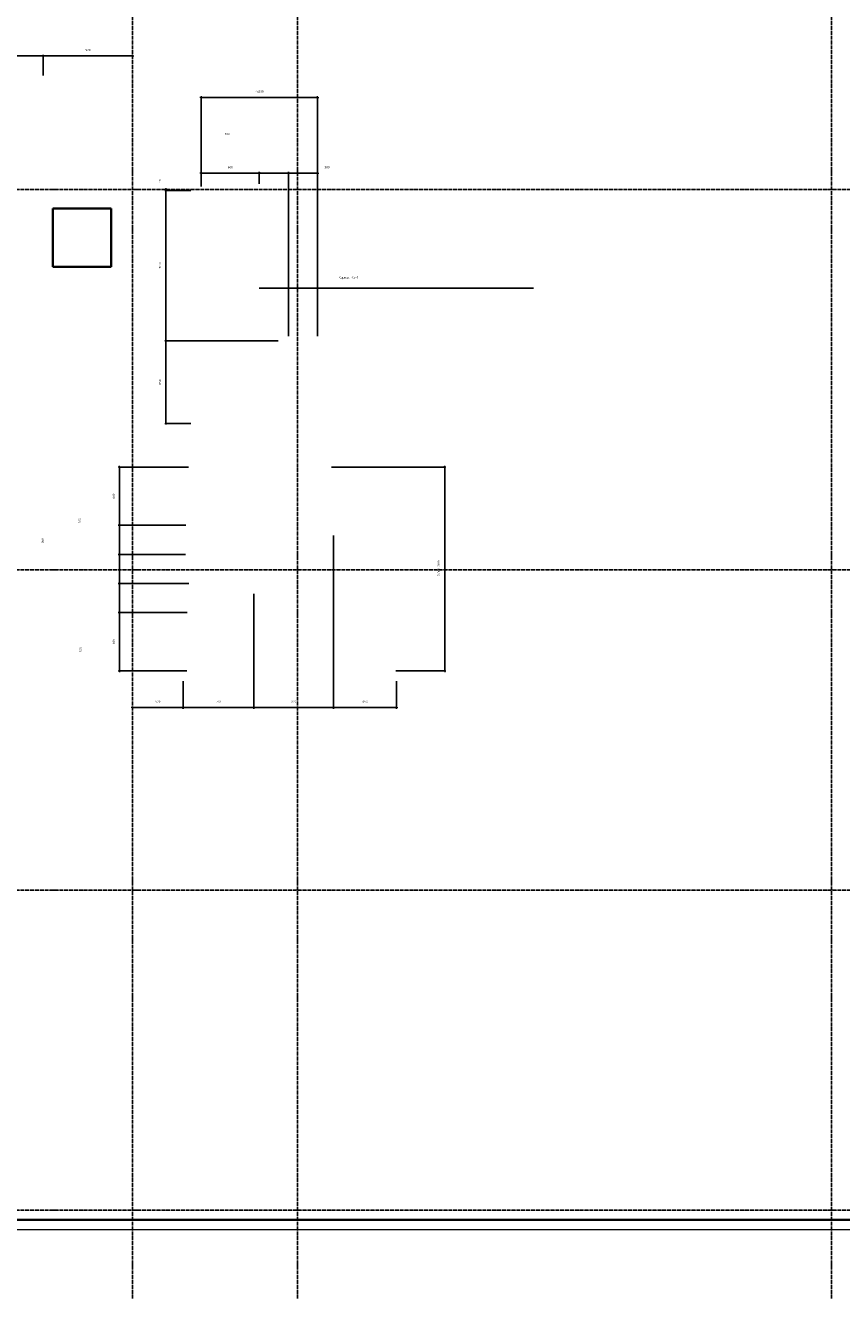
# Model space of a CAD drawing. Header units: millimetres. Extents: x -3170 to 89801, y -74170 to 82422.
# Tile 89 of 105: x 65597 to 74005, y 45830 to 58952. Entities that reach past the tile are written whole.
import ezdxf

# ---------------------------------------------------------------- set-up
doc = ezdxf.new("R2010")
doc.units = ezdxf.units.MM
doc.header["$PDMODE"] = 65
for name, pattern in [('______11', [50, 40, -5, 0, -5]), ('______3', [50, 40, -10]), ('______5', [110, 80, -10, 10, -10])]:
    doc.linetypes.add(name, pattern=pattern)
for name, color, linetype, lineweight in [('Standard', 7, 'Continuous', 25), ('Балка_ общее', 7, '______3', 13), ('Размерная линия_ общее', 7, 'Continuous', 13)]:
    doc.layers.add(name, color=color, linetype=linetype, lineweight=lineweight)
doc.layers.add('Осевая линия_ общее', color=7, linetype='______5', lineweight=13, true_color=0xa0a0a0)
doc.styles.add('ISOCPEUR', font='ISOCPEUR')
doc.dimstyles.new('DIMSTYLE_3', dxfattribs={"dimtxt": 22, "dimasz": 25, "dimexe": 0, "dimexo": 0, "dimgap": 11, "dimtad": 2, "dimdec": 0, "dimrnd": 5, "dimzin": 12, "dimdsep": 46, "dimtxsty": 'ISOCPEUR', "dimblk1": 'ALL_ML_STRICH', "dimblk2": 'ALL_ML_STRICH', "dimsah": 1, "dimcen": 0, "dimclrd": 7, "dimclre": 256, "dimclrt": 7, "dimadec": 0, "dimazin": 0, "dimtfac": 1, "dimtdec": 0, "dimtix": 1, "dimtmove": 2, "dimatfit": 3, "dimfxl": 0, "dimtzin": 0, "dimlwd": 0, "dimlwe": -3, "dimarcsym": 0})
doc.dimstyles.new('DIMSTYLE_8', dxfattribs={"dimtxt": 22, "dimasz": 25, "dimexe": 0, "dimexo": 0, "dimgap": 11, "dimtad": 2, "dimdec": 0, "dimrnd": 5, "dimzin": 12, "dimdsep": 46, "dimtxsty": 'ISOCPEUR', "dimblk1": 'ALL_ML_STRICH', "dimblk2": 'ALL_ML_STRICH', "dimsah": 1, "dimcen": 0, "dimclrd": 7, "dimclre": 256, "dimclrt": 7, "dimadec": 0, "dimazin": 0, "dimtfac": 1, "dimtdec": 0, "dimtix": 1, "dimtmove": 2, "dimatfit": 3, "dimfxl": 0, "dimtvp": 1.2, "dimtzin": 0, "dimlwd": 0, "dimlwe": -3, "dimarcsym": 0})

# ---------------------------------------------------------------- blocks, each defined once
blk = doc.blocks.new('СЛОЖНЫЙ_ОБЪЕКТ_5')
at = {"layer": 'Осевая линия_ общее', "color": 253, "linetype": '______11', "lineweight": -3, "true_color": 0xa0a0a0, "transparency": 33554687}
for p, q in [((66700, 45830), (66700, 69510)), ((68400, 45830), (68400, 69510)), ((73900, 45830), (73900, 69510)), ((57980, 57260), (76830, 57260)), ((57980, 53340), (76830, 53340)), ((57980, 50040), (74900, 50040)), ((57980, 46740), (74900, 46740))]:
    blk.add_line(p, q, dxfattribs=at)
blk = doc.blocks.new('ALL_ML_STRICH')
at = {"color": 0, "linetype": 'ByBlock', "lineweight": -2}
for p, q in [((-1, 0), (0.5, 0)), ((-0.3, -0.3), (0.3, 0.3)), ((0, -0.5), (0, 0.5))]:
    blk.add_line(p, q, dxfattribs=at)
blk = doc.blocks.new('*D131')
at = {"layer": 'DEFPOINTS', "color": 7, "linetype": 'Continuous', "lineweight": 13, "transparency": 33554687}
for p in [(67220, 52294), (66700, 51951), (66700, 51921)]:
    blk.add_point(p, dxfattribs=at)
at = {"layer": 'Размерная линия_ общее', "color": 253, "linetype": 'Continuous', "lineweight": -2, "true_color": 0xa0a0a0, "transparency": 33554687}
for p, q in [((67220, 52194), (67220, 51921)), ((66700, 51921), (66700, 51921))]:
    blk.add_line(p, q, dxfattribs=at)
at = {"layer": 'Размерная линия_ общее', "color": 7, "linetype": 'Continuous', "lineweight": -2, "transparency": 33554687}
blk.add_line((66700, 51921), (67220, 51921), dxfattribs=at)
at = {"layer": 'Размерная линия_ общее', "color": 7, "linetype": 'Continuous', "lineweight": 13, "transparency": 33554687, "xscale": 25, "yscale": 25, "zscale": 25, "rotation": 180}
blk.add_blockref('ALL_ML_STRICH', (66700, 51921), dxfattribs=at)
at = {"layer": 'Размерная линия_ общее', "color": 7, "linetype": 'Continuous', "lineweight": 13, "transparency": 33554687, "xscale": 25, "yscale": 25, "zscale": 25}
blk.add_blockref('ALL_ML_STRICH', (67220, 51921), dxfattribs=at)
at = {"layer": 'Размерная линия_ общее', "color": 7, "linetype": 'Continuous', "lineweight": 13, "transparency": 33554687, "insert": (66961, 51982), "char_height": 22, "width": 66, "attachment_point": 5, "style": 'ISOCPEUR'}
blk.add_mtext('\\A1;{520}', dxfattribs=at)
blk = doc.blocks.new('*D132')
at = {"layer": 'DEFPOINTS', "color": 7, "linetype": 'Continuous', "lineweight": 13, "transparency": 33554687}
for p in [(67950, 53194), (67220, 52294), (67220, 51921)]:
    blk.add_point(p, dxfattribs=at)
at = {"layer": 'Размерная линия_ общее', "color": 253, "linetype": 'Continuous', "lineweight": -2, "true_color": 0xa0a0a0, "transparency": 33554687}
for p, q in [((67950, 53094), (67950, 51921)), ((67220, 52194), (67220, 51921))]:
    blk.add_line(p, q, dxfattribs=at)
at = {"layer": 'Размерная линия_ общее', "color": 7, "linetype": 'Continuous', "lineweight": -2, "transparency": 33554687}
blk.add_line((67220, 51921), (67950, 51921), dxfattribs=at)
at = {"layer": 'Размерная линия_ общее', "color": 7, "linetype": 'Continuous', "lineweight": 13, "transparency": 33554687, "xscale": 25, "yscale": 25, "zscale": 25, "rotation": 180}
blk.add_blockref('ALL_ML_STRICH', (67220, 51921), dxfattribs=at)
at = {"layer": 'Размерная линия_ общее', "color": 7, "linetype": 'Continuous', "lineweight": 13, "transparency": 33554687, "xscale": 25, "yscale": 25, "zscale": 25}
blk.add_blockref('ALL_ML_STRICH', (67950, 51921), dxfattribs=at)
at = {"layer": 'Размерная линия_ общее', "color": 7, "linetype": 'Continuous', "lineweight": 13, "transparency": 33554687, "insert": (67586, 51982), "char_height": 22, "width": 66, "attachment_point": 5, "style": 'ISOCPEUR'}
blk.add_mtext('\\A1;{730}', dxfattribs=at)
blk = doc.blocks.new('*D133')
at = {"layer": 'DEFPOINTS', "color": 7, "linetype": 'Continuous', "lineweight": 13, "transparency": 33554687}
for p in [(68770, 53794), (67950, 53194), (67950, 51921)]:
    blk.add_point(p, dxfattribs=at)
at = {"layer": 'Размерная линия_ общее', "color": 253, "linetype": 'Continuous', "lineweight": -2, "true_color": 0xa0a0a0, "transparency": 33554687}
for p, q in [((68770, 53694), (68770, 51921)), ((67950, 53094), (67950, 51921))]:
    blk.add_line(p, q, dxfattribs=at)
at = {"layer": 'Размерная линия_ общее', "color": 7, "linetype": 'Continuous', "lineweight": -2, "transparency": 33554687}
blk.add_line((67950, 51921), (68770, 51921), dxfattribs=at)
at = {"layer": 'Размерная линия_ общее', "color": 7, "linetype": 'Continuous', "lineweight": 13, "transparency": 33554687, "xscale": 25, "yscale": 25, "zscale": 25, "rotation": 180}
blk.add_blockref('ALL_ML_STRICH', (67950, 51921), dxfattribs=at)
at = {"layer": 'Размерная линия_ общее', "color": 7, "linetype": 'Continuous', "lineweight": 13, "transparency": 33554687, "xscale": 25, "yscale": 25, "zscale": 25}
blk.add_blockref('ALL_ML_STRICH', (68770, 51921), dxfattribs=at)
at = {"layer": 'Размерная линия_ общее', "color": 7, "linetype": 'Continuous', "lineweight": 13, "transparency": 33554687, "insert": (68361, 51982), "char_height": 22, "width": 66, "attachment_point": 5, "style": 'ISOCPEUR'}
blk.add_mtext('\\A1;{820}', dxfattribs=at)
blk = doc.blocks.new('*D134')
at = {"layer": 'DEFPOINTS', "color": 7, "linetype": 'Continuous', "lineweight": 13, "transparency": 33554687}
for p in [(68770, 53794), (69420, 52294), (68770, 51921)]:
    blk.add_point(p, dxfattribs=at)
at = {"layer": 'Размерная линия_ общее', "color": 253, "linetype": 'Continuous', "lineweight": -2, "true_color": 0xa0a0a0, "transparency": 33554687}
for p, q in [((68770, 53694), (68770, 51921)), ((69420, 52194), (69420, 51921))]:
    blk.add_line(p, q, dxfattribs=at)
at = {"layer": 'Размерная линия_ общее', "color": 7, "linetype": 'Continuous', "lineweight": -2, "transparency": 33554687}
blk.add_line((68770, 51921), (69420, 51921), dxfattribs=at)
at = {"layer": 'Размерная линия_ общее', "color": 7, "linetype": 'Continuous', "lineweight": 13, "transparency": 33554687, "xscale": 25, "yscale": 25, "zscale": 25, "rotation": 180}
blk.add_blockref('ALL_ML_STRICH', (68770, 51921), dxfattribs=at)
at = {"layer": 'Размерная линия_ общее', "color": 7, "linetype": 'Continuous', "lineweight": 13, "transparency": 33554687, "xscale": 25, "yscale": 25, "zscale": 25}
blk.add_blockref('ALL_ML_STRICH', (69420, 51921), dxfattribs=at)
at = {"layer": 'Размерная линия_ общее', "color": 7, "linetype": 'Continuous', "lineweight": 13, "transparency": 33554687, "insert": (69096, 51982), "char_height": 22, "width": 66, "attachment_point": 5, "style": 'ISOCPEUR'}
blk.add_mtext('\\A1;{650}', dxfattribs=at)
blk = doc.blocks.new('*D135')
at = {"layer": 'DEFPOINTS', "color": 7, "linetype": 'Continuous', "lineweight": 13, "transparency": 33554687}
for p in [(67364, 52900), (66566, 52300), (67360, 52300)]:
    blk.add_point(p, dxfattribs=at)
at = {"layer": 'Размерная линия_ общее', "color": 253, "linetype": 'Continuous', "lineweight": -2, "true_color": 0xa0a0a0, "transparency": 33554687}
for p, q in [((67264, 52900), (66566, 52900)), ((67260, 52300), (66566, 52300))]:
    blk.add_line(p, q, dxfattribs=at)
at = {"layer": 'Размерная линия_ общее', "color": 7, "linetype": 'Continuous', "lineweight": -2, "transparency": 33554687}
blk.add_line((66566, 52300), (66566, 52900), dxfattribs=at)
at = {"layer": 'Размерная линия_ общее', "color": 7, "linetype": 'Continuous', "lineweight": 13, "transparency": 33554687, "xscale": 25, "yscale": 25, "zscale": 25}
for p, rotation in [((66566, 52900), 90), ((66566, 52300), 270)]:
    blk.add_blockref('ALL_ML_STRICH', p, dxfattribs=dict(at, rotation=rotation))
at = {"layer": 'Размерная линия_ общее', "color": 7, "linetype": 'Continuous', "lineweight": 13, "transparency": 33554687, "insert": (66505, 52601), "char_height": 22, "width": 66, "attachment_point": 5, "rotation": 90, "style": 'ISOCPEUR'}
blk.add_mtext('\\A1;{600}', dxfattribs=at)
blk = doc.blocks.new('*D136')
at = {"layer": 'DEFPOINTS', "color": 7, "linetype": 'Continuous', "lineweight": 13, "transparency": 33554687}
for p in [(67381, 53200), (66566, 52900), (67364, 52900)]:
    blk.add_point(p, dxfattribs=at)
at = {"layer": 'Размерная линия_ общее', "color": 253, "linetype": 'Continuous', "lineweight": -2, "true_color": 0xa0a0a0, "transparency": 33554687}
for p, q in [((67281, 53200), (66566, 53200)), ((67264, 52900), (66566, 52900))]:
    blk.add_line(p, q, dxfattribs=at)
at = {"layer": 'Размерная линия_ общее', "color": 7, "linetype": 'Continuous', "lineweight": -2, "transparency": 33554687}
blk.add_line((66566, 52900), (66566, 53200), dxfattribs=at)
at = {"layer": 'Размерная линия_ общее', "color": 7, "linetype": 'Continuous', "lineweight": 13, "transparency": 33554687, "xscale": 25, "yscale": 25, "zscale": 25}
for p, rotation in [((66566, 53200), 90), ((66566, 52900), 270)]:
    blk.add_blockref('ALL_ML_STRICH', p, dxfattribs=dict(at, rotation=rotation))
at = {"layer": 'Размерная линия_ общее', "color": 7, "linetype": 'Continuous', "lineweight": 13, "transparency": 33554687, "insert": (66166, 52516), "char_height": 22, "width": 66, "attachment_point": 5, "rotation": 90, "style": 'ISOCPEUR'}
blk.add_mtext('\\A1;{300}', dxfattribs=at)
blk = doc.blocks.new('*D137')
at = {"layer": 'DEFPOINTS', "color": 7, "linetype": 'Continuous', "lineweight": 13, "transparency": 33554687}
for p in [(67346, 53500), (66566, 53200), (67381, 53200)]:
    blk.add_point(p, dxfattribs=at)
at = {"layer": 'Размерная линия_ общее', "color": 253, "linetype": 'Continuous', "lineweight": -2, "true_color": 0xa0a0a0, "transparency": 33554687}
for p, q in [((67246, 53500), (66566, 53500)), ((67281, 53200), (66566, 53200))]:
    blk.add_line(p, q, dxfattribs=at)
at = {"layer": 'Размерная линия_ общее', "color": 7, "linetype": 'Continuous', "lineweight": -2, "transparency": 33554687}
blk.add_line((66566, 53200), (66566, 53500), dxfattribs=at)
at = {"layer": 'Размерная линия_ общее', "color": 7, "linetype": 'Continuous', "lineweight": 13, "transparency": 33554687, "xscale": 25, "yscale": 25, "zscale": 25}
for p, rotation in [((66566, 53500), 90), ((66566, 53200), 270)]:
    blk.add_blockref('ALL_ML_STRICH', p, dxfattribs=dict(at, rotation=rotation))
at = {"layer": 'Размерная линия_ общее', "color": 7, "linetype": 'Continuous', "lineweight": 13, "transparency": 33554687, "insert": (65773, 53641), "char_height": 22, "width": 66, "attachment_point": 5, "rotation": 90, "style": 'ISOCPEUR'}
blk.add_mtext('\\A1;{300}', dxfattribs=at)
blk = doc.blocks.new('*D138')
at = {"layer": 'DEFPOINTS', "color": 7, "linetype": 'Continuous', "lineweight": 13, "transparency": 33554687}
for p in [(67349, 53800), (66566, 53500), (67346, 53500)]:
    blk.add_point(p, dxfattribs=at)
at = {"layer": 'Размерная линия_ общее', "color": 253, "linetype": 'Continuous', "lineweight": -2, "true_color": 0xa0a0a0, "transparency": 33554687}
for p, q in [((67249, 53800), (66566, 53800)), ((67246, 53500), (66566, 53500))]:
    blk.add_line(p, q, dxfattribs=at)
at = {"layer": 'Размерная линия_ общее', "color": 7, "linetype": 'Continuous', "lineweight": -2, "transparency": 33554687}
blk.add_line((66566, 53500), (66566, 53800), dxfattribs=at)
at = {"layer": 'Размерная линия_ общее', "color": 7, "linetype": 'Continuous', "lineweight": 13, "transparency": 33554687, "xscale": 25, "yscale": 25, "zscale": 25}
for p, rotation in [((66566, 53800), 90), ((66566, 53500), 270)]:
    blk.add_blockref('ALL_ML_STRICH', p, dxfattribs=dict(at, rotation=rotation))
at = {"layer": 'Размерная линия_ общее', "color": 7, "linetype": 'Continuous', "lineweight": 13, "transparency": 33554687, "insert": (66156, 53846), "char_height": 22, "width": 66, "attachment_point": 5, "rotation": 90, "style": 'ISOCPEUR'}
blk.add_mtext('\\A1;{300}', dxfattribs=at)
blk = doc.blocks.new('*D139')
at = {"layer": 'DEFPOINTS', "color": 7, "linetype": 'Continuous', "lineweight": 13, "transparency": 33554687}
for p in [(67378, 54400), (66566, 53800), (67349, 53800)]:
    blk.add_point(p, dxfattribs=at)
at = {"layer": 'Размерная линия_ общее', "color": 253, "linetype": 'Continuous', "lineweight": -2, "true_color": 0xa0a0a0, "transparency": 33554687}
for p, q in [((67278, 54400), (66566, 54400)), ((67249, 53800), (66566, 53800))]:
    blk.add_line(p, q, dxfattribs=at)
at = {"layer": 'Размерная линия_ общее', "color": 7, "linetype": 'Continuous', "lineweight": -2, "transparency": 33554687}
blk.add_line((66566, 53800), (66566, 54400), dxfattribs=at)
at = {"layer": 'Размерная линия_ общее', "color": 7, "linetype": 'Continuous', "lineweight": 13, "transparency": 33554687, "xscale": 25, "yscale": 25, "zscale": 25}
for p, rotation in [((66566, 54400), 90), ((66566, 53800), 270)]:
    blk.add_blockref('ALL_ML_STRICH', p, dxfattribs=dict(at, rotation=rotation))
at = {"layer": 'Размерная линия_ общее', "color": 7, "linetype": 'Continuous', "lineweight": 13, "transparency": 33554687, "insert": (66505, 54101), "char_height": 22, "width": 66, "attachment_point": 5, "rotation": 90, "style": 'ISOCPEUR'}
blk.add_mtext('\\A1;{600}', dxfattribs=at)
blk = doc.blocks.new('*D140')
at = {"layer": 'DEFPOINTS', "color": 7, "linetype": 'Continuous', "lineweight": 13, "transparency": 33554687}
for p in [(68651, 54400), (69313, 52300), (69916, 52300)]:
    blk.add_point(p, dxfattribs=at)
at = {"layer": 'Размерная линия_ общее', "color": 253, "linetype": 'Continuous', "lineweight": -2, "true_color": 0xa0a0a0, "transparency": 33554687}
for p, q in [((68751, 54400), (69916, 54400)), ((69413, 52300), (69916, 52300))]:
    blk.add_line(p, q, dxfattribs=at)
at = {"layer": 'Размерная линия_ общее', "color": 7, "linetype": 'Continuous', "lineweight": -2, "transparency": 33554687}
blk.add_line((69916, 52300), (69916, 54400), dxfattribs=at)
at = {"layer": 'Размерная линия_ общее', "color": 7, "linetype": 'Continuous', "lineweight": 13, "transparency": 33554687, "xscale": 25, "yscale": 25, "zscale": 25}
for p, rotation in [((69916, 54400), 90), ((69916, 52300), 270)]:
    blk.add_blockref('ALL_ML_STRICH', p, dxfattribs=dict(at, rotation=rotation))
at = {"layer": 'Размерная линия_ общее', "color": 7, "linetype": 'Continuous', "lineweight": 13, "transparency": 33554687, "insert": (69844, 53276), "char_height": 22, "width": 1.1, "attachment_point": 1, "rotation": 90, "line_spacing_factor": 0.60241, "style": 'ISOCPEUR'}
blk.add_mtext('7х300=2100', dxfattribs=at)
blk = doc.blocks.new('*D141')
at = {"layer": 'DEFPOINTS', "color": 7, "linetype": 'Continuous', "lineweight": 13, "transparency": 33554687}
for p in [(68300, 55700), (67044, 54850), (67400, 54850)]:
    blk.add_point(p, dxfattribs=at)
at = {"layer": 'Размерная линия_ общее', "color": 253, "linetype": 'Continuous', "lineweight": -2, "true_color": 0xa0a0a0, "transparency": 33554687}
for p, q in [((68200, 55700), (67044, 55700)), ((67300, 54850), (67044, 54850))]:
    blk.add_line(p, q, dxfattribs=at)
at = {"layer": 'Размерная линия_ общее', "color": 7, "linetype": 'Continuous', "lineweight": -2, "transparency": 33554687}
blk.add_line((67044, 54850), (67044, 55700), dxfattribs=at)
at = {"layer": 'Размерная линия_ общее', "color": 7, "linetype": 'Continuous', "lineweight": 13, "transparency": 33554687, "xscale": 25, "yscale": 25, "zscale": 25}
for p, rotation in [((67044, 55700), 90), ((67044, 54850), 270)]:
    blk.add_blockref('ALL_ML_STRICH', p, dxfattribs=dict(at, rotation=rotation))
at = {"layer": 'Размерная линия_ общее', "color": 7, "linetype": 'Continuous', "lineweight": 13, "transparency": 33554687, "insert": (66983, 55276), "char_height": 22, "width": 66, "attachment_point": 5, "rotation": 90, "style": 'ISOCPEUR'}
blk.add_mtext('\\A1;{850}', dxfattribs=at)
blk = doc.blocks.new('*D142')
at = {"layer": 'DEFPOINTS', "color": 7, "linetype": 'Continuous', "lineweight": 13, "transparency": 33554687}
for p in [(67400, 57250), (67044, 55700), (68300, 55700)]:
    blk.add_point(p, dxfattribs=at)
at = {"layer": 'Размерная линия_ общее', "color": 253, "linetype": 'Continuous', "lineweight": -2, "true_color": 0xa0a0a0, "transparency": 33554687}
for p, q in [((67300, 57250), (67044, 57250)), ((68200, 55700), (67044, 55700))]:
    blk.add_line(p, q, dxfattribs=at)
at = {"layer": 'Размерная линия_ общее', "color": 7, "linetype": 'Continuous', "lineweight": -2, "transparency": 33554687}
blk.add_line((67044, 55700), (67044, 57250), dxfattribs=at)
at = {"layer": 'Размерная линия_ общее', "color": 7, "linetype": 'Continuous', "lineweight": 13, "transparency": 33554687, "xscale": 25, "yscale": 25, "zscale": 25}
for p, rotation in [((67044, 57250), 90), ((67044, 55700), 270)]:
    blk.add_blockref('ALL_ML_STRICH', p, dxfattribs=dict(at, rotation=rotation))
at = {"layer": 'Размерная линия_ общее', "color": 7, "linetype": 'Continuous', "lineweight": 13, "transparency": 33554687, "insert": (66983, 56478), "char_height": 22, "width": 88, "attachment_point": 5, "rotation": 90, "style": 'ISOCPEUR'}
blk.add_mtext('\\A1;{1550}', dxfattribs=at)
blk = doc.blocks.new('*D143')
at = {"layer": 'DEFPOINTS', "color": 7, "linetype": 'Continuous', "lineweight": 13, "transparency": 33554687}
for p in [(67044, 57250), (67084, 57260), (67400, 57250)]:
    blk.add_point(p, dxfattribs=at)
at = {"layer": 'Размерная линия_ общее', "color": 253, "linetype": 'Continuous', "lineweight": -2, "true_color": 0xa0a0a0, "transparency": 33554687}
for p, q in [((67044, 57260), (67044, 57260)), ((67300, 57250), (67044, 57250))]:
    blk.add_line(p, q, dxfattribs=at)
at = {"layer": 'Размерная линия_ общее', "color": 7, "linetype": 'Continuous', "lineweight": -2, "transparency": 33554687}
blk.add_line((67044, 57250), (67044, 57260), dxfattribs=at)
at = {"layer": 'Размерная линия_ общее', "color": 7, "linetype": 'Continuous', "lineweight": 13, "transparency": 33554687, "xscale": 25, "yscale": 25, "zscale": 25}
for p, rotation in [((67044, 57250), 270), ((67044, 57260), 90)]:
    blk.add_blockref('ALL_ML_STRICH', p, dxfattribs=dict(at, rotation=rotation))
at = {"layer": 'Размерная линия_ общее', "color": 7, "linetype": 'Continuous', "lineweight": 13, "transparency": 33554687, "insert": (66984, 57349), "char_height": 22, "width": 44, "attachment_point": 5, "rotation": 90, "style": 'ISOCPEUR'}
blk.add_mtext('\\A1;{10}', dxfattribs=at)
blk = doc.blocks.new('*D144')
at = {"layer": 'DEFPOINTS', "color": 7, "linetype": 'Continuous', "lineweight": 13, "transparency": 33554687}
for p in [(67406, 57430), (68006, 57221), (67406, 57202)]:
    blk.add_point(p, dxfattribs=at)
at = {"layer": 'Размерная линия_ общее', "color": 253, "linetype": 'Continuous', "lineweight": -2, "true_color": 0xa0a0a0, "transparency": 33554687}
for p, q in [((67406, 57302), (67406, 57430)), ((68006, 57321), (68006, 57430))]:
    blk.add_line(p, q, dxfattribs=at)
at = {"layer": 'Размерная линия_ общее', "color": 7, "linetype": 'Continuous', "lineweight": -2, "transparency": 33554687}
blk.add_line((67406, 57430), (68006, 57430), dxfattribs=at)
at = {"layer": 'Размерная линия_ общее', "color": 7, "linetype": 'Continuous', "lineweight": 13, "transparency": 33554687, "xscale": 25, "yscale": 25, "zscale": 25, "rotation": 180}
blk.add_blockref('ALL_ML_STRICH', (67406, 57430), dxfattribs=at)
at = {"layer": 'Размерная линия_ общее', "color": 7, "linetype": 'Continuous', "lineweight": 13, "transparency": 33554687, "xscale": 25, "yscale": 25, "zscale": 25}
blk.add_blockref('ALL_ML_STRICH', (68006, 57430), dxfattribs=at)
at = {"layer": 'Размерная линия_ общее', "color": 7, "linetype": 'Continuous', "lineweight": 13, "transparency": 33554687, "insert": (67707, 57491), "char_height": 22, "width": 66, "attachment_point": 5, "style": 'ISOCPEUR'}
blk.add_mtext('\\A1;{600}', dxfattribs=at)
blk = doc.blocks.new('*D145')
at = {"layer": 'DEFPOINTS', "color": 7, "linetype": 'Continuous', "lineweight": 13, "transparency": 33554687}
for p in [(68006, 57430), (68006, 57221), (68306, 55649)]:
    blk.add_point(p, dxfattribs=at)
at = {"layer": 'Размерная линия_ общее', "color": 253, "linetype": 'Continuous', "lineweight": -2, "true_color": 0xa0a0a0, "transparency": 33554687}
for p, q in [((68006, 57321), (68006, 57430)), ((68306, 55749), (68306, 57430))]:
    blk.add_line(p, q, dxfattribs=at)
at = {"layer": 'Размерная линия_ общее', "color": 7, "linetype": 'Continuous', "lineweight": -2, "transparency": 33554687}
blk.add_line((68006, 57430), (68306, 57430), dxfattribs=at)
at = {"layer": 'Размерная линия_ общее', "color": 7, "linetype": 'Continuous', "lineweight": 13, "transparency": 33554687, "xscale": 25, "yscale": 25, "zscale": 25, "rotation": 180}
blk.add_blockref('ALL_ML_STRICH', (68006, 57430), dxfattribs=at)
at = {"layer": 'Размерная линия_ общее', "color": 7, "linetype": 'Continuous', "lineweight": 13, "transparency": 33554687, "xscale": 25, "yscale": 25, "zscale": 25}
blk.add_blockref('ALL_ML_STRICH', (68306, 57430), dxfattribs=at)
at = {"layer": 'Размерная линия_ общее', "color": 7, "linetype": 'Continuous', "lineweight": 13, "transparency": 33554687, "insert": (67674, 57833), "char_height": 22, "width": 66, "attachment_point": 5, "style": 'ISOCPEUR'}
blk.add_mtext('\\A1;{300}', dxfattribs=at)
blk = doc.blocks.new('*D146')
at = {"layer": 'DEFPOINTS', "color": 7, "linetype": 'Continuous', "lineweight": 13, "transparency": 33554687}
for p in [(68306, 57430), (68306, 55649), (68606, 55649)]:
    blk.add_point(p, dxfattribs=at)
at = {"layer": 'Размерная линия_ общее', "color": 253, "linetype": 'Continuous', "lineweight": -2, "true_color": 0xa0a0a0, "transparency": 33554687}
for p, q in [((68306, 55749), (68306, 57430)), ((68606, 55749), (68606, 57430))]:
    blk.add_line(p, q, dxfattribs=at)
at = {"layer": 'Размерная линия_ общее', "color": 7, "linetype": 'Continuous', "lineweight": -2, "transparency": 33554687}
blk.add_line((68306, 57430), (68606, 57430), dxfattribs=at)
at = {"layer": 'Размерная линия_ общее', "color": 7, "linetype": 'Continuous', "lineweight": 13, "transparency": 33554687, "xscale": 25, "yscale": 25, "zscale": 25, "rotation": 180}
blk.add_blockref('ALL_ML_STRICH', (68306, 57430), dxfattribs=at)
at = {"layer": 'Размерная линия_ общее', "color": 7, "linetype": 'Continuous', "lineweight": 13, "transparency": 33554687, "xscale": 25, "yscale": 25, "zscale": 25}
blk.add_blockref('ALL_ML_STRICH', (68606, 57430), dxfattribs=at)
at = {"layer": 'Размерная линия_ общее', "color": 7, "linetype": 'Continuous', "lineweight": 13, "transparency": 33554687, "insert": (68704, 57491), "char_height": 22, "width": 66, "attachment_point": 5, "style": 'ISOCPEUR'}
blk.add_mtext('\\A1;{300}', dxfattribs=at)
blk = doc.blocks.new('*D147')
at = {"layer": 'DEFPOINTS', "color": 7, "linetype": 'Continuous', "lineweight": 13, "transparency": 33554687}
for p in [(67406, 58210), (67406, 57193), (68606, 55653)]:
    blk.add_point(p, dxfattribs=at)
at = {"layer": 'Размерная линия_ общее', "color": 253, "linetype": 'Continuous', "lineweight": -2, "true_color": 0xa0a0a0, "transparency": 33554687}
for p, q in [((67406, 57293), (67406, 58210)), ((68606, 55753), (68606, 58210))]:
    blk.add_line(p, q, dxfattribs=at)
at = {"layer": 'Размерная линия_ общее', "color": 7, "linetype": 'Continuous', "lineweight": -2, "transparency": 33554687}
blk.add_line((67406, 58210), (68606, 58210), dxfattribs=at)
at = {"layer": 'Размерная линия_ общее', "color": 7, "linetype": 'Continuous', "lineweight": 13, "transparency": 33554687, "xscale": 25, "yscale": 25, "zscale": 25, "rotation": 180}
blk.add_blockref('ALL_ML_STRICH', (67406, 58210), dxfattribs=at)
at = {"layer": 'Размерная линия_ общее', "color": 7, "linetype": 'Continuous', "lineweight": 13, "transparency": 33554687, "xscale": 25, "yscale": 25, "zscale": 25}
blk.add_blockref('ALL_ML_STRICH', (68606, 58210), dxfattribs=at)
at = {"layer": 'Размерная линия_ общее', "color": 7, "linetype": 'Continuous', "lineweight": 13, "transparency": 33554687, "insert": (67967, 58282), "char_height": 22, "width": 1.1, "attachment_point": 1, "line_spacing_factor": 0.60241, "style": 'ISOCPEUR'}
blk.add_mtext('4х300', dxfattribs=at)
blk = doc.blocks.new('*D155')
at = {"layer": 'DEFPOINTS', "color": 7, "linetype": 'Continuous', "lineweight": 13, "transparency": 33554687}
for p in [(64310, 58638), (65780, 58336), (64310, 57436)]:
    blk.add_point(p, dxfattribs=at)
at = {"layer": 'Размерная линия_ общее', "color": 253, "linetype": 'Continuous', "lineweight": -2, "true_color": 0xa0a0a0, "transparency": 33554687}
for p, q in [((64310, 57536), (64310, 58638)), ((65780, 58436), (65780, 58638))]:
    blk.add_line(p, q, dxfattribs=at)
at = {"layer": 'Размерная линия_ общее', "color": 7, "linetype": 'Continuous', "lineweight": -2, "transparency": 33554687}
blk.add_line((64310, 58638), (65780, 58638), dxfattribs=at)
at = {"layer": 'Размерная линия_ общее', "color": 7, "linetype": 'Continuous', "lineweight": 13, "transparency": 33554687, "xscale": 25, "yscale": 25, "zscale": 25, "rotation": 180}
blk.add_blockref('ALL_ML_STRICH', (64310, 58638), dxfattribs=at)
at = {"layer": 'Размерная линия_ общее', "color": 7, "linetype": 'Continuous', "lineweight": 13, "transparency": 33554687, "xscale": 25, "yscale": 25, "zscale": 25}
blk.add_blockref('ALL_ML_STRICH', (65780, 58638), dxfattribs=at)
at = {"layer": 'Размерная линия_ общее', "color": 7, "linetype": 'Continuous', "lineweight": 13, "transparency": 33554687, "insert": (65047, 58699), "char_height": 22, "width": 88, "attachment_point": 5, "style": 'ISOCPEUR'}
blk.add_mtext('\\A1;{1470}', dxfattribs=at)
blk = doc.blocks.new('*D156')
at = {"layer": 'DEFPOINTS', "color": 7, "linetype": 'Continuous', "lineweight": 13, "transparency": 33554687}
for p in [(65780, 58638), (66700, 58530), (65780, 58336)]:
    blk.add_point(p, dxfattribs=at)
at = {"layer": 'Размерная линия_ общее', "color": 253, "linetype": 'Continuous', "lineweight": -2, "true_color": 0xa0a0a0, "transparency": 33554687}
for p, q in [((65780, 58436), (65780, 58638)), ((66700, 58630), (66700, 58638))]:
    blk.add_line(p, q, dxfattribs=at)
at = {"layer": 'Размерная линия_ общее', "color": 7, "linetype": 'Continuous', "lineweight": -2, "transparency": 33554687}
blk.add_line((65780, 58638), (66700, 58638), dxfattribs=at)
at = {"layer": 'Размерная линия_ общее', "color": 7, "linetype": 'Continuous', "lineweight": 13, "transparency": 33554687, "xscale": 25, "yscale": 25, "zscale": 25, "rotation": 180}
blk.add_blockref('ALL_ML_STRICH', (65780, 58638), dxfattribs=at)
at = {"layer": 'Размерная линия_ общее', "color": 7, "linetype": 'Continuous', "lineweight": 13, "transparency": 33554687, "xscale": 25, "yscale": 25, "zscale": 25}
blk.add_blockref('ALL_ML_STRICH', (66700, 58638), dxfattribs=at)
at = {"layer": 'Размерная линия_ общее', "color": 7, "linetype": 'Continuous', "lineweight": 13, "transparency": 33554687, "insert": (66241, 58699), "char_height": 22, "width": 66, "attachment_point": 5, "style": 'ISOCPEUR'}
blk.add_mtext('\\A1;{920}', dxfattribs=at)

msp = doc.modelspace()

# ---------------------------------------------------------------- linework, layer by layer
at = {"layer": 'Standard', "color": 7, "linetype": 'Continuous', "lineweight": 18, "transparency": 33554687}
msp.add_lwpolyline([(59250, 46540), (76440, 46540), (76440, 68380), (59250, 68380), (59250, 46540)], dxfattribs=at)
at = {"layer": 'Осевая линия_ общее', "color": 7, "linetype": 'Continuous', "lineweight": 25, "transparency": 33554687}
msp.add_lwpolyline([(68006, 56244.6), (68822.4, 56244.6), (70832.4, 56244.6)], dxfattribs=at)
at = {"layer": 'Размерная линия_ общее', "color": 7, "linetype": 'Continuous', "lineweight": 35, "transparency": 33554687}
for p, q in [((65880, 57065), (65880, 56465)), ((66480, 57065), (65880, 57065)), ((66480, 56465), (66480, 57065)), ((65880, 56465), (66480, 56465)), ((74500, 46640), (60600, 46640))]:
    msp.add_line(p, q, dxfattribs=at)

# ---------------------------------------------------------------- block references
at = {"layer": 'Балка_ общее', "color": 7, "linetype": 'Continuous', "lineweight": 13, "transparency": 33554687}
msp.add_blockref('СЛОЖНЫЙ_ОБЪЕКТ_5', (0, 0), dxfattribs=at)

# ---------------------------------------------------------------- texts
at = {"layer": 'Standard', "color": 7, "linetype": 'Continuous', "lineweight": 25, "transparency": 33554687, "insert": (68822.4, 56336.3), "char_height": 25, "width": 204.383, "attachment_point": 7, "style": 'ISOCPEUR'}
msp.add_mtext('\\A1;{\\fISOCPEUR|i0|b0;\\H25.000000;\\W1.000000;\\C7;Каркас Кр-1}\\P', dxfattribs=at)

# ---------------------------------------------------------------- dimensions: what is measured, and where the dimension line sits
at = {"layer": 'Размерная линия_ общее', "color": 7, "linetype": 'Continuous', "lineweight": 13, "transparency": 33554687}
for base, p1, p2, picture, middle in [((65780, 58637.7), (64310, 57536), (65780, 58436), '*D155', (65047.2, 58698.7)), ((66700, 58637.7), (65780, 58436), (66700, 58630.3), '*D156', (66241.1, 58698.7)), ((68306, 57430.3), (68006, 57320.8), (68306, 55748.6), '*D145', (67674.2, 57833.5)), ((68006, 57430.3), (67406, 57302.5), (68006, 57320.8), '*D144', (67707.1, 57491.3)), ((68606, 57430.3), (68306, 55748.6), (68606, 55748.6), '*D146', (68703.8, 57490.9)), ((68770, 51920.7), (67950, 53094), (68770, 53694), '*D133', (68361.1, 51981.7)), ((69420, 51920.7), (68770, 53694), (69420, 52194), '*D134', (69096.1, 51981.7)), ((67950, 51920.7), (67220, 52194), (67950, 53094), '*D132', (67586.1, 51981.7)), ((67220, 51920.7), (66700, 51920.7), (67220, 52194), '*D131', (66961.1, 51981.7))]:
    dim = msp.add_linear_dim(base=base, p1=p1, p2=p2, dimstyle='DIMSTYLE_3', override={"dimpost": '<>', "dimclrd": 7, "dimclre": 253, "dimclrt": 7, "dimlwd": 0, "dimlwe": 65533}, dxfattribs=at)
    dim.commit()
    dim.dimension.update_dxf_attribs({"geometry": picture, "text_midpoint": middle, "dimtype": 160})
dim = msp.add_linear_dim(base=(68606, 58209.8), p1=(67406, 57292.5), p2=(68606, 55753), text='4х300', dimstyle='DIMSTYLE_3', override={"dimpost": '<>', "dimclrd": 7, "dimclre": 253, "dimclrt": 7, "dimlwd": 0, "dimlwe": 65533}, dxfattribs=at)
dim.commit()
dim.dimension.update_dxf_attribs({"geometry": '*D147', "text_midpoint": (68006, 58220.8), "dimtype": 160})
for base, p1, p2, dimstyle, picture, middle in [((67044.3, 57260), (67300, 57250), (67044.3, 57260), 'DIMSTYLE_8', '*D143', (66984.4, 57348.5)), ((67044.3, 57250), (68200, 55700), (67300, 57250), 'DIMSTYLE_3', '*D142', (66983.3, 56478.3)), ((67044.3, 55700), (67300, 54850), (68200, 55700), 'DIMSTYLE_3', '*D141', (66983.3, 55276.1)), ((66565.8, 54400), (67249.2, 53800), (67277.8, 54400), 'DIMSTYLE_3', '*D139', (66504.8, 54101.1)), ((66565.8, 53800), (67245.7, 53500), (67249.2, 53800), 'DIMSTYLE_3', '*D138', (66155.9, 53846.3)), ((66565.8, 53500), (67281.4, 53200), (67245.7, 53500), 'DIMSTYLE_3', '*D137', (65773.2, 53640.6)), ((66565.8, 53200), (67263.5, 52900), (67281.4, 53200), 'DIMSTYLE_3', '*D136', (66166, 52515.7)), ((66565.8, 52900), (67260, 52300), (67263.5, 52900), 'DIMSTYLE_3', '*D135', (66504.8, 52601.1))]:
    dim = msp.add_linear_dim(base=base, p1=p1, p2=p2, angle=90, dimstyle=dimstyle, override={"dimpost": '<>', "dimclrd": 7, "dimclre": 253, "dimclrt": 7, "dimlwd": 0, "dimlwe": 65533}, dxfattribs=at)
    dim.commit()
    dim.dimension.update_dxf_attribs({"geometry": picture, "text_midpoint": middle, "dimtype": 160})
dim = msp.add_linear_dim(base=(69916.4, 54400), p1=(69412.8, 52300), p2=(68751, 54400), angle=90, text='7х300=2100', dimstyle='DIMSTYLE_3', override={"dimpost": '<>', "dimclrd": 7, "dimclre": 253, "dimclrt": 7, "dimlwd": 0, "dimlwe": 65533}, dxfattribs=at)
dim.commit()
dim.dimension.update_dxf_attribs({"geometry": '*D140', "text_midpoint": (69905.4, 53350), "dimtype": 160})

doc.saveas('drawing.dxf')
